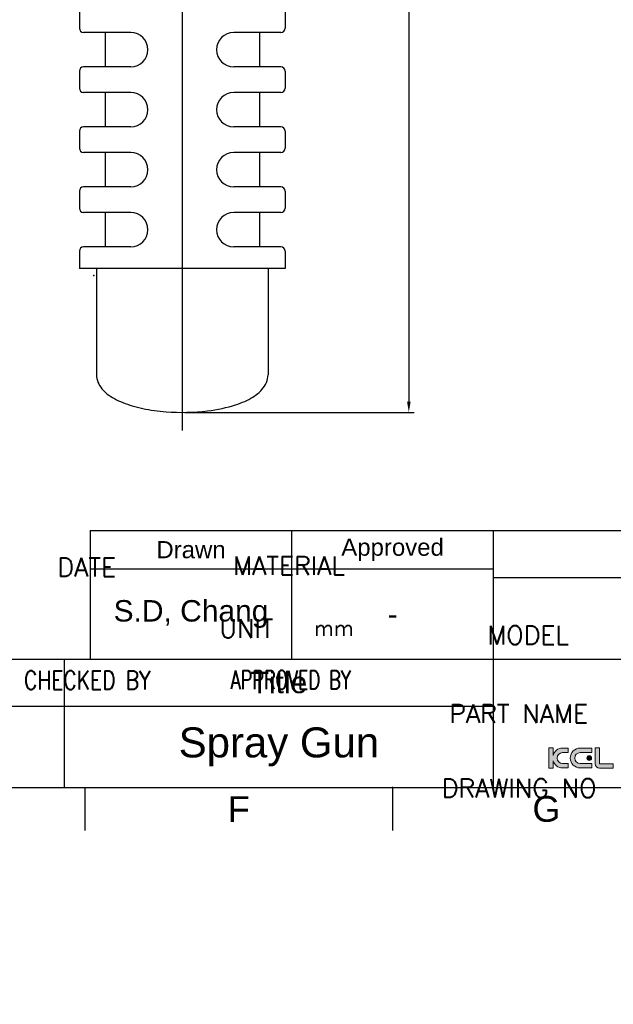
# Model space of a CAD drawing. Header units: millimetres. Extents: x 3826 to 4464, y 336 to 864.
# Tile 2 of 5: x 4003 to 4072, y 336 to 451. Entities that reach past the tile are written whole.
import ezdxf

# ---------------------------------------------------------------- set-up
doc = ezdxf.new("R2010")
doc.units = ezdxf.units.MM
doc.header["$LTSCALE"] = 0.1
doc.linetypes.add('CENTERX2', pattern=[101.6, 63.5, -12.7, 12.7, -12.7])
for name, color, linetype in [('6', 2, 'Continuous'), ('DIM', 3, 'Continuous'), ('FORM', 7, 'Continuous'), ('TEXT', 2, 'Continuous')]:
    doc.layers.add(name, color=color, linetype=linetype)
doc.styles.add('GHS', font='romans', dxfattribs={"bigfont": 'ghs'})
doc.styles.get("Standard").update_dxf_attribs({"font": 'arial_0.ttf'})

msp = doc.modelspace()

# ---------------------------------------------------------------- hatches: boundary and pattern name
at = {"layer": 'TEXT'}
h = msp.add_hatch(color=2, dxfattribs=at)
h.dxf.hatch_style = 2
edge = h.paths.add_edge_path()
edge.add_spline(control_points=[(4065.009, 365.529), (4065.009, 365.529), (4065.009, 366.393), (4065.009, 366.393), (4065.009, 366.393), (4064.517, 366.393), (4064.517, 366.393), (4064.517, 366.393), (4064.517, 364.043), (4064.517, 364.043), (4064.517, 364.043), (4065.009, 364.043), (4065.009, 364.043), (4065.009, 364.043), (4065.009, 364.909), (4065.009, 364.909), (4065.145, 364.42), (4065.591, 364.06), (4066.125, 364.06), (4066.125, 364.06), (4066.79, 364.06), (4066.79, 364.06), (4066.79, 364.06), (4066.79, 364.571), (4066.79, 364.571), (4066.79, 364.571), (4066.117, 364.571), (4066.117, 364.571), (4065.763, 364.571), (4065.478, 364.857), (4065.478, 365.209), (4065.478, 365.564), (4065.763, 365.849), (4066.117, 365.849), (4066.117, 365.849), (4066.79, 365.849), (4066.79, 365.849), (4066.79, 365.849), (4066.79, 366.377), (4066.79, 366.377), (4066.79, 366.377), (4066.125, 366.377), (4066.125, 366.377), (4065.591, 366.377), (4065.145, 366.018), (4065.009, 365.529)], knot_values=[0, 0, 0, 0, 1, 1, 1, 2, 2, 2, 3, 3, 3, 4, 4, 4, 5, 5, 5, 6, 6, 6, 7, 7, 7, 8, 8, 8, 9, 9, 9, 10, 10, 10, 11, 11, 11, 12, 12, 12, 13, 13, 13, 14, 14, 14, 15, 15, 15, 15], degree=3, periodic=0)
h = msp.add_hatch(color=2, dxfattribs=at)
h.dxf.hatch_style = 2
edge = h.paths.add_edge_path()
edge.add_spline(control_points=[(4067.02, 365.219), (4067.02, 364.579), (4067.538, 364.06), (4068.179, 364.06), (4068.179, 364.06), (4069.518, 364.06), (4069.518, 364.06), (4069.518, 364.06), (4069.518, 364.571), (4069.518, 364.571), (4069.518, 364.571), (4068.17, 364.571), (4068.17, 364.571), (4067.817, 364.571), (4067.532, 364.857), (4067.532, 365.209), (4067.532, 365.564), (4067.817, 365.849), (4068.17, 365.849), (4068.17, 365.849), (4069.518, 365.849), (4069.518, 365.849), (4069.518, 365.849), (4069.518, 366.377), (4069.518, 366.377), (4069.518, 366.377), (4068.179, 366.377), (4068.179, 366.377), (4067.538, 366.377), (4067.02, 365.859), (4067.02, 365.219)], knot_values=[0, 0, 0, 0, 1, 1, 1, 2, 2, 2, 3, 3, 3, 4, 4, 4, 5, 5, 5, 6, 6, 6, 7, 7, 7, 8, 8, 8, 9, 9, 9, 10, 10, 10, 10], degree=3, periodic=0)
h = msp.add_hatch(color=2, dxfattribs=at)
h.dxf.hatch_style = 2
edge = h.paths.add_edge_path()
edge.add_spline(control_points=[(4068.954, 365.209), (4068.954, 365.056), (4069.078, 364.93), (4069.232, 364.93), (4069.387, 364.93), (4069.512, 365.056), (4069.512, 365.209), (4069.512, 365.364), (4069.387, 365.489), (4069.232, 365.489), (4069.078, 365.489), (4068.954, 365.364), (4068.954, 365.209)], knot_values=[0, 0, 0, 0, 1, 1, 1, 2, 2, 2, 3, 3, 3, 4, 4, 4, 4], degree=3, periodic=0)
h = msp.add_hatch(color=2, dxfattribs=at)
h.dxf.hatch_style = 2
edge = h.paths.add_edge_path()
edge.add_spline(control_points=[(4070.428, 364.53), (4070.428, 364.53), (4070.428, 366.393), (4070.428, 366.393), (4070.428, 366.393), (4069.935, 366.393), (4069.935, 366.393), (4069.935, 366.393), (4069.935, 364.535), (4069.935, 364.535), (4069.935, 364.535), (4069.933, 364.537), (4069.933, 364.537), (4069.933, 364.263), (4070.155, 364.04), (4070.43, 364.04), (4070.43, 364.04), (4070.426, 364.042), (4070.426, 364.042), (4070.426, 364.042), (4072.009, 364.042), (4072.009, 364.042), (4072.009, 364.042), (4072.009, 364.535), (4072.009, 364.535), (4072.009, 364.535), (4070.43, 364.535), (4070.43, 364.535), (4070.43, 364.535), (4070.428, 364.53), (4070.428, 364.53)], knot_values=[0, 0, 0, 0, 1, 1, 1, 2, 2, 2, 3, 3, 3, 4, 4, 4, 5, 5, 5, 6, 6, 6, 7, 7, 7, 8, 8, 8, 9, 9, 9, 10, 10, 10, 10], degree=3, periodic=0)

# ---------------------------------------------------------------- linework, layer by layer
for p, q in [((4021.778, 514.602), (4021.778, 403.444)), ((4009.778, 452.347), (4009.778, 450.347)), ((4033.778, 452.347), (4033.778, 450.347)), ((4015.778, 449.847), (4010.278, 449.847)), ((4012.778, 449.847), (4012.778, 445.847)), ((4033.278, 449.847), (4027.778, 449.847)), ((4030.778, 449.847), (4030.778, 445.847)), ((4015.778, 445.847), (4010.278, 445.847)), ((4033.278, 445.847), (4027.778, 445.847)), ((4009.778, 445.347), (4009.778, 443.347)), ((4033.778, 445.347), (4033.778, 443.347)), ((4015.778, 442.847), (4010.278, 442.847)), ((4012.778, 442.847), (4012.778, 438.847)), ((4033.278, 442.847), (4027.778, 442.847)), ((4030.778, 442.847), (4030.778, 438.847)), ((4015.778, 438.847), (4010.278, 438.847)), ((4033.278, 438.847), (4027.778, 438.847)), ((4009.778, 438.347), (4009.778, 436.347)), ((4033.778, 438.347), (4033.778, 436.347)), ((4015.778, 435.847), (4010.278, 435.847)), ((4012.778, 435.847), (4012.778, 431.847)), ((4033.278, 435.847), (4027.778, 435.847)), ((4030.778, 435.847), (4030.778, 431.847)), ((4009.778, 431.347), (4009.778, 429.347)), ((4015.778, 431.847), (4010.278, 431.847)), ((4033.278, 431.847), (4027.778, 431.847)), ((4033.778, 431.347), (4033.778, 429.347)), ((4015.778, 428.847), (4010.278, 428.847)), ((4012.778, 428.847), (4012.778, 424.847)), ((4033.278, 428.847), (4027.778, 428.847)), ((4030.778, 428.847), (4030.778, 424.847)), ((4009.778, 424.347), (4009.778, 422.337)), ((4015.778, 424.847), (4010.278, 424.847)), ((4033.278, 424.847), (4027.778, 424.847)), ((4033.778, 424.347), (4033.778, 422.337)), ((4033.778, 422.337), (4009.778, 422.337)), ((4011.778, 422.337), (4011.778, 409.923)), ((4031.778, 422.337), (4031.778, 409.923)), ((4022.086, 405.541), (4048.817, 405.541)), ((4011.047, 391.762), (4011.047, 376.762))]:
    msp.add_line(p, q)
for centre, radius, start, end in [((4045.427, 448.488), 112, 176.80215, 176.80215), ((4045.959, 448.488), 112, 173.27018, 173.27018), ((4010.278, 450.347), 0.5, 180, 270), ((4033.278, 450.347), 0.5, 270, 0), ((4015.778, 447.847), 2, 270, 90), ((4027.778, 447.847), 2, 90, 270), ((4010.278, 445.347), 0.5, 90, 180), ((4033.278, 445.347), 0.5, 0, 90), ((4010.278, 443.347), 0.5, 180, 270), ((4015.778, 440.847), 2, 270, 90), ((4027.778, 440.847), 2, 90, 270), ((4033.278, 443.347), 0.5, 270, 0), ((4010.278, 438.347), 0.5, 90, 180), ((4033.278, 438.347), 0.5, 0, 90), ((4010.278, 436.347), 0.5, 180, 270), ((4015.778, 433.847), 2, 270, 90), ((4027.778, 433.847), 2, 90, 270), ((4033.278, 436.347), 0.5, 270, 0), ((4010.278, 431.347), 0.5, 90, 180), ((4033.278, 431.347), 0.5, 0, 90), ((4010.278, 429.347), 0.5, 180, 270), ((4015.778, 426.847), 2, 270, 90), ((4027.778, 426.847), 2, 90, 270), ((4033.278, 429.347), 0.5, 270, 0), ((4010.278, 424.347), 0.5, 90, 180), ((4033.278, 424.347), 0.5, 0, 90)]:
    msp.add_arc(centre, radius, start, end)
msp.add_open_spline([(4011.778, 409.923), (4011.778, 409.624), (4011.839, 409.327), (4012.057, 408.781), (4012.211, 408.531), (4012.58, 408.077), (4012.795, 407.872), (4013.534, 407.289), (4014.141, 406.962), (4015.537, 406.402), (4016.327, 406.171), (4018.035, 405.813), (4018.953, 405.685), (4021.494, 405.489), (4023.165, 405.526), (4025.901, 405.864), (4027.014, 406.1), (4028.746, 406.665), (4029.42, 406.961), (4030.407, 407.57), (4030.77, 407.857), (4031.289, 408.443), (4031.474, 408.722), (4031.714, 409.312), (4031.778, 409.617), (4031.778, 409.923)], degree=3, knots=[0, 0, 0, 0, 0.1482725, 0.1482725, 0.2965449, 0.2965449, 0.4448174, 0.4448174, 0.7529113, 0.7529113, 1.0610051, 1.0610051, 1.369099, 1.369099, 1.8890255, 1.8890255, 2.2855399, 2.2855399, 2.5945794, 2.5945794, 2.8202863, 2.8202863, 2.9894345, 2.9894345, 3.1415828, 3.1415828, 3.1415828, 3.1415828])
msp.add_point((4011.455, 421.488))
msp.add_solid([(4047.984, 406.791), (4048.401, 406.791), (4048.192, 405.541)])
at = {"layer": 'DIM'}
msp.add_line((4048.192, 510.708), (4048.192, 406.791), dxfattribs=at)
at = {"layer": 'FORM'}
for p, q in [((4011.047, 391.762), (4118.047, 391.762)), ((4034.547, 376.762), (4034.547, 391.762)), ((4058.047, 376.762), (4058.047, 391.762)), ((4058.047, 387.262), (4011.047, 387.262)), ((4058.047, 386.262), (4118.047, 386.262)), ((3918.053, 376.762), (4118.047, 376.762)), ((4008.047, 361.762), (4008.047, 376.762)), ((4058.047, 361.762), (4058.047, 376.762)), ((3918.053, 371.262), (4058.047, 371.262)), ((3831.047, 361.762), (4118.047, 361.762)), ((4010.422, 361.762), (4010.422, 356.762)), ((4046.297, 361.762), (4046.297, 356.762))]:
    msp.add_line(p, q, dxfattribs=at)
msp.add_point((4046.297, 361.762), dxfattribs=at)
at = {"layer": 'TEXT', "lineweight": 0}
for points, knots in [([(4065.009, 365.529), (4065.009, 365.529), (4065.009, 366.393), (4065.009, 366.393), (4065.009, 366.393), (4064.517, 366.393), (4064.517, 366.393), (4064.517, 366.393), (4064.517, 364.043), (4064.517, 364.043), (4064.517, 364.043), (4065.009, 364.043), (4065.009, 364.043), (4065.009, 364.043), (4065.009, 364.909), (4065.009, 364.909), (4065.145, 364.42), (4065.591, 364.06), (4066.125, 364.06), (4066.125, 364.06), (4066.79, 364.06), (4066.79, 364.06), (4066.79, 364.06), (4066.79, 364.571), (4066.79, 364.571), (4066.79, 364.571), (4066.117, 364.571), (4066.117, 364.571), (4065.763, 364.571), (4065.478, 364.857), (4065.478, 365.209), (4065.478, 365.564), (4065.763, 365.849), (4066.117, 365.849), (4066.117, 365.849), (4066.79, 365.849), (4066.79, 365.849), (4066.79, 365.849), (4066.79, 366.377), (4066.79, 366.377), (4066.79, 366.377), (4066.125, 366.377), (4066.125, 366.377), (4065.591, 366.377), (4065.145, 366.018), (4065.009, 365.529)], [0, 0, 0, 0, 1, 1, 1, 2, 2, 2, 3, 3, 3, 4, 4, 4, 5, 5, 5, 6, 6, 6, 7, 7, 7, 8, 8, 8, 9, 9, 9, 10, 10, 10, 11, 11, 11, 12, 12, 12, 13, 13, 13, 14, 14, 14, 15, 15, 15, 15]), ([(4067.02, 365.219), (4067.02, 364.579), (4067.538, 364.06), (4068.179, 364.06), (4068.179, 364.06), (4069.518, 364.06), (4069.518, 364.06), (4069.518, 364.06), (4069.518, 364.571), (4069.518, 364.571), (4069.518, 364.571), (4068.17, 364.571), (4068.17, 364.571), (4067.817, 364.571), (4067.532, 364.857), (4067.532, 365.209), (4067.532, 365.564), (4067.817, 365.849), (4068.17, 365.849), (4068.17, 365.849), (4069.518, 365.849), (4069.518, 365.849), (4069.518, 365.849), (4069.518, 366.377), (4069.518, 366.377), (4069.518, 366.377), (4068.179, 366.377), (4068.179, 366.377), (4067.538, 366.377), (4067.02, 365.859), (4067.02, 365.219)], [0, 0, 0, 0, 1, 1, 1, 2, 2, 2, 3, 3, 3, 4, 4, 4, 5, 5, 5, 6, 6, 6, 7, 7, 7, 8, 8, 8, 9, 9, 9, 10, 10, 10, 10]), ([(4068.954, 365.209), (4068.954, 365.056), (4069.078, 364.93), (4069.232, 364.93), (4069.387, 364.93), (4069.512, 365.056), (4069.512, 365.209), (4069.512, 365.364), (4069.387, 365.489), (4069.232, 365.489), (4069.078, 365.489), (4068.954, 365.364), (4068.954, 365.209)], [0, 0, 0, 0, 1, 1, 1, 2, 2, 2, 3, 3, 3, 4, 4, 4, 4]), ([(4070.428, 364.53), (4070.428, 364.53), (4070.428, 366.393), (4070.428, 366.393), (4070.428, 366.393), (4069.935, 366.393), (4069.935, 366.393), (4069.935, 366.393), (4069.935, 364.535), (4069.935, 364.535), (4069.935, 364.535), (4069.933, 364.537), (4069.933, 364.537), (4069.933, 364.263), (4070.155, 364.04), (4070.43, 364.04), (4070.43, 364.04), (4070.426, 364.042), (4070.426, 364.042), (4070.426, 364.042), (4072.009, 364.042), (4072.009, 364.042), (4072.009, 364.042), (4072.009, 364.535), (4072.009, 364.535), (4072.009, 364.535), (4070.43, 364.535), (4070.43, 364.535), (4070.43, 364.535), (4070.428, 364.53), (4070.428, 364.53)], [0, 0, 0, 0, 1, 1, 1, 2, 2, 2, 3, 3, 3, 4, 4, 4, 5, 5, 5, 6, 6, 6, 7, 7, 7, 8, 8, 8, 9, 9, 9, 10, 10, 10, 10])]:
    msp.add_open_spline(points, degree=3, knots=knots, dxfattribs=at)
at = {"layer": 'TEXT'}
msp.add_point((4034.547, 387.262), dxfattribs=at)

# ---------------------------------------------------------------- texts
at = {"layer": '6', "style": 'GHS'}
for s, height, p in [('DATE', 2.16, (4007.214, 386.402)), ('MATERIAL', 2.16, (4027.687, 386.575)), ('UNIT', 2.16, (4026.109, 379.246)), ('mm', 1.8, (4037.143, 379.461)), ('MODEL', 2.16, (4057.331, 378.474)), ('PART NAME', 2.16, (4052.9, 369.318)), ('DRAWING NO', 2.16, (4052.032, 360.631))]:
    msp.add_text(s, height=height, dxfattribs=at).set_placement(p)
for s, width, p in [('CHECKED BY', 0.8, (4003.328, 373.224)), ('APPROVED BY', 0.7, (4027.417, 373.257))]:
    msp.add_text(s, height=2.16, dxfattribs=dict(at, width=width)).set_placement(p)
at = {"layer": 'FORM', "char_height": 3, "attachment_point": 5}
for s, insert in [('F', (4028.36, 359.262)), ('G', (4064.235, 359.262))]:
    msp.add_mtext_dynamic_manual_height_columns(s, width=5, gutter_width=12.5, heights=[0], dxfattribs=dict(at, insert=insert))
at = {"layer": 'TEXT', "attachment_point": 5}
for s, width, insert, char_height in [('Approved', 23.5, (4046.297, 389.512), 2), ('Drawn', 23.5, (4022.797, 389.512), 2), ('S.D, Chang', 23.5, (4022.797, 382.012), 2.5), ('-', 23.5, (4046.297, 382.012), 2.5), ('Title', 50, (4033.047, 374.012), 2.5)]:
    msp.add_mtext_dynamic_manual_height_columns(s, width=width, gutter_width=12.5, heights=[0], dxfattribs=dict(at, insert=insert, char_height=char_height))
at = {"layer": 'TEXT', "linetype": 'CENTERX2', "insert": (4033.047, 366.512), "char_height": 3.5, "attachment_point": 5}
msp.add_mtext_dynamic_manual_height_columns('Spray Gun', width=50, gutter_width=12.5, heights=[0], dxfattribs=at)

doc.saveas('drawing.dxf')
